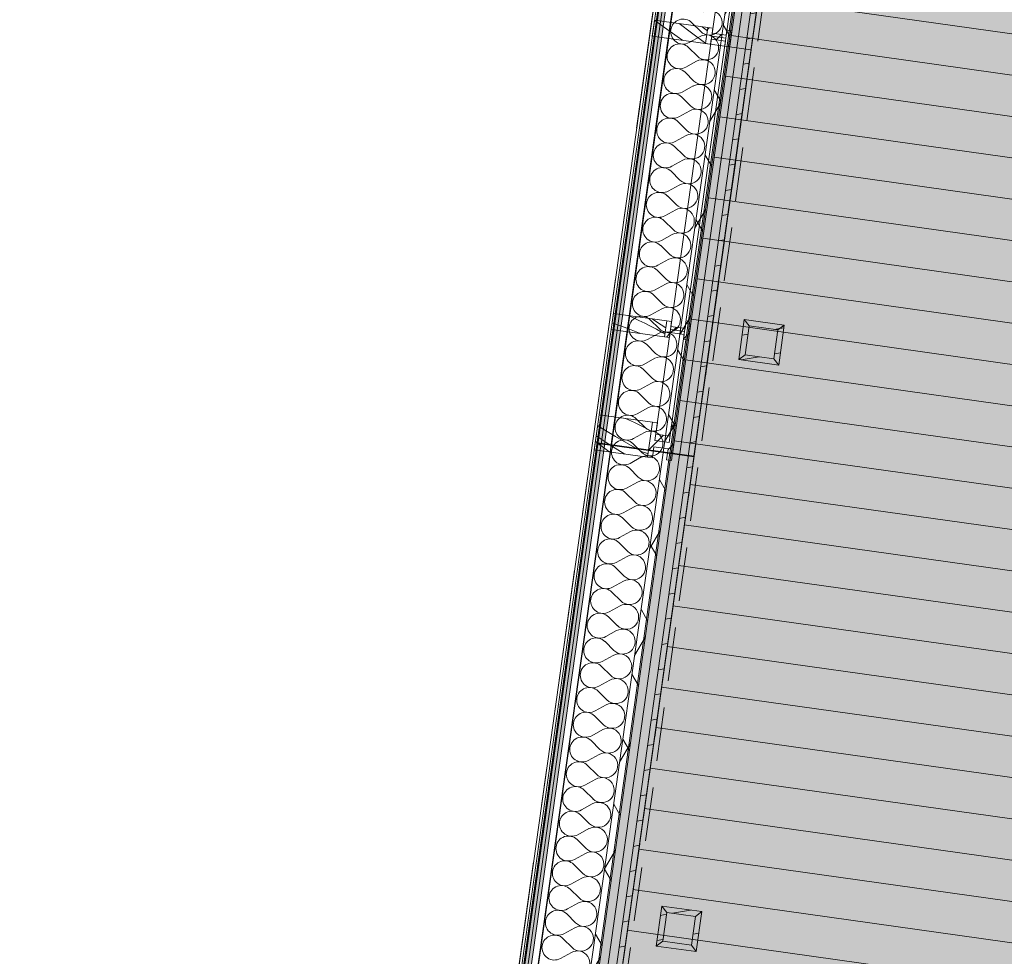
# Model space of a CAD drawing. Header units: millimetres. Extents: x 74467 to 235410, y -65 to 114857.
# Tile 29 of 256: x 93610 to 97268, y 76176 to 79655. Entities that reach past the tile are written whole.
import ezdxf
from ezdxf.enums import TextEntityAlignment as Align

# ---------------------------------------------------------------- set-up
doc = ezdxf.new("R2010")
doc.units = ezdxf.units.MM
doc.header["$MEASUREMENT"] = 0
for name, pattern in [('Katkend topelt', [1093.611073, 529.166651, -211.666656, 141.111112, -211.666656]), ('Katkend varjatud', [300, 200, -100]), ('Wipeout_Contour', [1000, 0, -1000])]:
    doc.linetypes.add(name, pattern=pattern)
for name, color, linetype in [('00 Kunstikonkursi LÜ jaoks asendi 2D', 7, 'Continuous'), ('00 Teljed.AR', 7, 'Continuous'), ('1232 Välisseinad.AR', 7, 'Continuous'), ('1235 Vahelaed.AR', 7, 'Continuous'), ('1244 Fassaadivarustus.AR', 7, 'Continuous'), ('1245 Klaasfassaadid.AR', 7, 'Continuous'), ('1253 Terrassipostid.AR', 7, 'Continuous'), ('1253 Välisterrassid.AR', 7, 'Continuous'), ('1326 Seinapinnad.SA', 7, 'Continuous'), ('9350 Netopind.AR', 7, 'Continuous'), ('Aken', 7, 'Continuous')]:
    doc.layers.add(name, color=color, linetype=linetype)
doc.styles.add('GENERATED_STYLE_3', font='txt')
pattern_1 = [(10, (0, 0), (-15.628336, 88.632695), [])]
pattern_2 = [(45, (0, 0), (-176.7767, 176.7767), []), (45, (-35.36, 35.36), (-176.7767, 176.7767), []), (45, (-70.7, 70.7), (-176.7767, 176.7767), [])]
pattern_3 = [(0, (0, 0), (0, 75), [0, -75])]

# ---------------------------------------------------------------- blocks, each defined once
blk = doc.blocks.new('Slab_2_1', base_point=(97924.2, 91486.6))
at = {"layer": '1253 Välisterrassid.AR', "linetype": 'Continuous', "lineweight": 13, "true_color": 0xcdcecd}
h = blk.add_hatch(dxfattribs=at)
h.set_pattern_fill('Põrandalaud_0001', color=254, style=0, pattern_type=2)
h.set_pattern_definition([(352, (109408.39, 80356.21), (21.1543, 150.5207), [])])
h.paths.add_polyline_path([(97924.2, 91486.6), (94848.5, 69601.6), (97576.7, 69218.2), (100269, 88374.9), (121846.9, 85342.4), (119898.5, 71478.6), (121636.4, 71234.4), (123968.3, 87826.3)])
at = {"layer": '1253 Välisterrassid.AR', "color": 7, "linetype": 'Continuous', "lineweight": 13, "flags": 128}
blk.add_lwpolyline([(97924.2, 91486.6), (123968.3, 87826.3), (121636.4, 71234.4), (119898.5, 71478.6), (121846.9, 85342.4), (100269, 88374.9), (97576.7, 69218.2), (94848.5, 69601.6)], close=True, dxfattribs=at)
blk = doc.blocks.new('Slab_18_1', base_point=(93030.2, 94685.9))
at = {"color": 254, "linetype": 'Wipeout_Contour', "lineweight": 0, "ltscale": 774606.085274}
blk.add_wipeout([(93030.2, 94685.9), (90077.6, 73665.2), (95019, 72970.7), (98070.9, 94685.9), (96652.6, 94685.9), (94919.6, 94685.9)], dxfattribs=at).dxf.layer = '1235 Vahelaed.AR'
at = {"layer": '1235 Vahelaed.AR', "color": 7, "linetype": 'Continuous', "lineweight": 13, "flags": 128}
blk.add_lwpolyline([(97860.1, 93185.9), (95019, 72970.7)], dxfattribs=at)
blk = doc.blocks.new('Beam_1_1', base_point=(94892.1, 71923.8))
at = {"layer": '1244 Fassaadivarustus.AR', "color": 7, "linetype": 'Katkend varjatud', "lineweight": 13}
for p, q in [((95292.5, 74772.7), (96281.3, 81808.4)), ((95684.2, 74822.6), (96658.6, 81755.4))]:
    blk.add_line(p, q, dxfattribs=at)
blk = doc.blocks.new('Beam_2_1', base_point=(95366.6, 75300.3))
at = {"color": 254, "linetype": 'Wipeout_Contour', "lineweight": 0, "ltscale": 490633.545521}
blk.add_wipeout([(95366.6, 75300.3), (95724.1, 75250), (96115.3, 78033.3), (95757.8, 78083.6)], dxfattribs=at).dxf.layer = '1244 Fassaadivarustus.AR'
at = {"layer": '1244 Fassaadivarustus.AR', "color": 7, "linetype": 'Katkend varjatud', "lineweight": 13}
for p, q in [((95757.8, 78083.6), (96350.9, 82303.9)), ((96115.3, 78033.3), (96708.4, 82253.6))]:
    blk.add_line(p, q, dxfattribs=at)
at = {"layer": '1244 Fassaadivarustus.AR', "color": 7, "linetype": 'Continuous', "lineweight": 13}
for p, q in [((95366.6, 75300.3), (95757.8, 78083.6)), ((95724.1, 75250), (96115.3, 78033.3))]:
    blk.add_line(p, q, dxfattribs=at)
at = {"layer": '1244 Fassaadivarustus.AR', "color": 7, "linetype": 'Continuous', "lineweight": 15}
for p, q in [((95757.8, 78083.6), (95757.5, 78081.4)), ((95757.5, 78081.4), (96115, 78031.2)), ((96115.3, 78033.3), (95757.8, 78083.6)), ((96115, 78031.2), (96115.3, 78033.3))]:
    blk.add_line(p, q, dxfattribs=at)
blk = doc.blocks.new('Fuajee_garderoob_RG 102_9_1', base_point=(90352.1, 74827.7))
at = {"layer": '9350 Netopind.AR', "color": 7, "linetype": 'Continuous', "lineweight": 13, "flags": 128}
blk.add_lwpolyline([(92830.8, 93185.9), (89968.3, 72815.5), (94909.7, 72121.1), (95368.5, 75385.5), (94962.5, 75442.6), (95018.2, 75838.7), (95424.2, 75781.7), (96134, 80832), (95728, 80889.1), (95783.6, 81285.2), (96189.6, 81228.1), (96899.4, 86278.5), (96493.4, 86335.6), (96549.1, 86731.7), (96955.1, 86674.6), (97678.8, 91824), (97272.8, 91881.1), (97328.5, 92277.2), (97724.6, 92221.5), (97860.1, 93185.9)], close=True, dxfattribs=at)
blk = doc.blocks.new('Rhombus Window Opening 24')
at = {"layer": 'Aken', "color": 7, "linetype": 'Continuous', "lineweight": 13}
for p, q in [((-3500.5, 3), (3500.5, 3)), ((-3500.5, 0), (3500.5, 0))]:
    blk.add_line(p, q, dxfattribs=at)
at = {"layer": 'Aken', "color": 7, "linetype": 'Continuous', "lineweight": 15}
for p, q in [((-3500.5, 0), (-3500.5, 3)), ((3500.5, 0), (3500.5, 3))]:
    blk.add_line(p, q, dxfattribs=at)
blk = doc.blocks.new('Wall_536_1', base_point=(94912.5, 72069.2))
at = {"layer": 'Aken', "color": 7, "linetype": 'Continuous', "lineweight": 13, "zscale": 1000, "rotation": 82.00000003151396}
for p in [(96350.2, 82298.8), (95863, 78832.3), (95399.8, 75535.9)]:
    blk.add_blockref('Rhombus Window Opening 24', p, dxfattribs=at)
blk = doc.blocks.new('Column_32_1', base_point=(96119, 76199))
at = {"layer": '1253 Terrassipostid.AR', "linetype": 'Continuous', "lineweight": 13, "true_color": 0x8c8d8c}
h = blk.add_hatch(dxfattribs=at)
h.set_pattern_fill('Puit_0001', color=252, style=0, pattern_type=2)
h.set_pattern_definition(pattern_1)
h.paths.add_polyline_path([(95995.6, 76362.8), (95974.7, 76214.2), (95998.5, 76232.1), (96013.5, 76339.1)])
h = blk.add_hatch(dxfattribs=at)
h.set_pattern_fill('Puit_0001', color=252, style=0, pattern_type=2)
h.set_pattern_definition(pattern_1)
h.paths.add_polyline_path([(96144.2, 76341.9), (95995.6, 76362.8), (96013.5, 76339.1), (96120.4, 76324)])
h = blk.add_hatch(dxfattribs=at)
h.set_pattern_fill('Puit_0001', color=252, style=0, pattern_type=2)
h.set_pattern_definition(pattern_1)
h.paths.add_polyline_path([(96123.3, 76193.4), (96144.2, 76341.9), (96120.4, 76324), (96105.4, 76217.1)])
h = blk.add_hatch(dxfattribs=at)
h.set_pattern_fill('Puit_0001', color=252, style=0, pattern_type=2)
h.set_pattern_definition(pattern_1)
h.paths.add_polyline_path([(95974.7, 76214.2), (96123.3, 76193.4), (96105.4, 76217.1), (95998.5, 76232.1)])
at = {"layer": '1253 Terrassipostid.AR', "color": 7, "linetype": 'Continuous', "lineweight": 13, "flags": 128}
for points in [[(95995.6, 76362.8), (95974.7, 76214.2)], [(96144.2, 76341.9), (95995.6, 76362.8)], [(95995.6, 76362.8), (96013.5, 76339.1)], [(95998.5, 76232.1), (96013.5, 76339.1)], [(96013.5, 76339.1), (96120.4, 76324)], [(96120.4, 76324), (96105.4, 76217.1)], [(96144.2, 76341.9), (96120.4, 76324)], [(96123.3, 76193.4), (96144.2, 76341.9)], [(95974.7, 76214.2), (95998.5, 76232.1)], [(95974.7, 76214.2), (96123.3, 76193.4)], [(96105.4, 76217.1), (95998.5, 76232.1)], [(96105.4, 76217.1), (96123.3, 76193.4)]]:
    blk.add_lwpolyline(points, dxfattribs=at)
blk = doc.blocks.new('Column_34_1', base_point=(96425.2, 78377.6))
at = {"layer": '1253 Terrassipostid.AR', "linetype": 'Continuous', "lineweight": 13, "true_color": 0x8c8d8c}
h = blk.add_hatch(dxfattribs=at)
h.set_pattern_fill('Puit_0001', color=252, style=0, pattern_type=2)
h.set_pattern_definition(pattern_1)
h.paths.add_polyline_path([(96301.8, 78541.4), (96280.9, 78392.8), (96304.6, 78410.7), (96319.7, 78517.6)])
h = blk.add_hatch(dxfattribs=at)
h.set_pattern_fill('Puit_0001', color=252, style=0, pattern_type=2)
h.set_pattern_definition(pattern_1)
h.paths.add_polyline_path([(96450.3, 78520.5), (96301.8, 78541.4), (96319.7, 78517.6), (96426.6, 78502.6)])
h = blk.add_hatch(dxfattribs=at)
h.set_pattern_fill('Puit_0001', color=252, style=0, pattern_type=2)
h.set_pattern_definition(pattern_1)
h.paths.add_polyline_path([(96429.5, 78372), (96450.3, 78520.5), (96426.6, 78502.6), (96411.6, 78395.7)])
h = blk.add_hatch(dxfattribs=at)
h.set_pattern_fill('Puit_0001', color=252, style=0, pattern_type=2)
h.set_pattern_definition(pattern_1)
h.paths.add_polyline_path([(96280.9, 78392.8), (96429.5, 78372), (96411.6, 78395.7), (96304.6, 78410.7)])
at = {"layer": '1253 Terrassipostid.AR', "color": 7, "linetype": 'Continuous', "lineweight": 13, "flags": 128}
for points in [[(96301.8, 78541.4), (96280.9, 78392.8)], [(96450.3, 78520.5), (96301.8, 78541.4)], [(96301.8, 78541.4), (96319.7, 78517.6)], [(96304.6, 78410.7), (96319.7, 78517.6)], [(96319.7, 78517.6), (96426.6, 78502.6)], [(96426.6, 78502.6), (96411.6, 78395.7)], [(96450.3, 78520.5), (96426.6, 78502.6)], [(96429.5, 78372), (96450.3, 78520.5)], [(96280.9, 78392.8), (96304.6, 78410.7)], [(96280.9, 78392.8), (96429.5, 78372)], [(96411.6, 78395.7), (96304.6, 78410.7)], [(96411.6, 78395.7), (96429.5, 78372)]]:
    blk.add_lwpolyline(points, dxfattribs=at)
blk = doc.blocks.new('Beam_100_1', base_point=(94901.4, 71990.1))
at = {"layer": '1244 Fassaadivarustus.AR', "color": 7, "linetype": 'Katkend varjatud', "lineweight": 13}
for p, q in [((94901.4, 71990.1), (95969.9, 79592.8)), ((96327.4, 79542.5), (95969.9, 79592.8)), ((95258.9, 71939.9), (96327.4, 79542.5))]:
    blk.add_line(p, q, dxfattribs=at)
blk = doc.blocks.new('*X3544')
at = {"layer": '1245 Klaasfassaadid.AR', "color": 7, "linetype": 'Continuous', "lineweight": 13}
for p, q in [((95996.6, 79632.4), (95968.2, 79652.7)), ((96105.2, 79606.4), (96059.9, 79640.7)), ((96060.6, 79586.7), (95996.6, 79632.4)), ((96158.2, 79567.1), (96105.2, 79606.4)), ((96164.6, 79613.1), (96144.9, 79628.8)), ((96072.2, 79578.4), (96060.6, 79586.7))]:
    blk.add_line(p, q, dxfattribs=at)
blk = doc.blocks.new('*X3548')
at = {"layer": '1245 Klaasfassaadid.AR', "color": 7, "linetype": 'Continuous', "lineweight": 13}
for p, q in [((95869.6, 78556.7), (95887.4, 78548.7)), ((95887.4, 78548.7), (95909.7, 78538.3)), ((95909.7, 78538.3), (95931.7, 78527.6)), ((95975.5, 78533.2), (95959.5, 78544)), ((95810.2, 78528.4), (95824.8, 78523.9)), ((95824.8, 78523.9), (95869.1, 78508.1)), ((95869.1, 78508.1), (95912.6, 78490.3)), ((95931.7, 78527.6), (95953.6, 78516.4)), ((95953.6, 78516.4), (95975.3, 78505)), ((95975.3, 78505), (95996.8, 78493.2)), ((96009.7, 78510.5), (95975.5, 78533.2)), ((95912.6, 78490.3), (95913.5, 78489.9)), ((96006.5, 78488.4), (95996.8, 78493.2)), ((96006.6, 78488.4), (96006.5, 78488.4))]:
    blk.add_line(p, q, dxfattribs=at)
blk = doc.blocks.new('*X3551')
at = {"layer": '1245 Klaasfassaadid.AR', "color": 7, "linetype": 'Continuous', "lineweight": 13}
for p, q in [((95894.1, 78159.4), (95860.3, 78173.7)), ((95774.1, 78136.8), (95756.7, 78147.5)), ((95823.2, 78107.4), (95774.1, 78136.8)), ((95933.7, 78139.5), (95894.1, 78159.4)), ((95955.7, 78126.6), (95933.7, 78139.5)), ((95806.2, 78074), (95751.3, 78109.1)), ((95872.5, 78078.6), (95823.2, 78107.4)), ((95759.4, 78079.5), (95748.3, 78087.7)), ((95793.2, 78054.9), (95759.4, 78079.5)), ((95857.9, 78041.5), (95806.2, 78074)), ((95922.3, 78050.4), (95872.5, 78078.6)), ((95800.5, 78049.5), (95793.2, 78054.9)), ((95942.6, 78043.6), (95922.3, 78050.4)), ((95944, 78043.1), (95942.6, 78043.6))]:
    blk.add_line(p, q, dxfattribs=at)
blk = doc.blocks.new('Curtain Wall_31_1')
at = {"layer": '1245 Klaasfassaadid.AR', "linetype": 'Continuous', "lineweight": 0, "true_color": 0x000000}
h = blk.add_hatch(dxfattribs=at)
h.set_pattern_fill('Alumiinium_0001', color=178, style=0, pattern_type=2)
h.set_pattern_definition(pattern_2)
h.paths.add_polyline_path([(96176.4, 79563.8), (96179, 79582.6), (96205.3, 79578.9), (96208.3, 79600.7), (96182.1, 79604.4), (96184.7, 79623.2), (96166.4, 79625.8), (96158.1, 79566.3)])
h = blk.add_hatch(dxfattribs=at)
h.set_pattern_fill('Alumiinium_0001', color=178, style=0, pattern_type=2)
h.set_pattern_definition(pattern_2)
h.paths.add_polyline_path([(96239, 79574.2), (96242.1, 79595.9), (96234.6, 79597), (96208.3, 79600.7), (96205.3, 79578.9), (96231.5, 79575.2)])
h = blk.add_hatch(dxfattribs=at)
h.set_pattern_fill('Alumiinium_0001', color=178, style=0, pattern_type=2)
h.set_pattern_definition(pattern_2)
h.paths.add_polyline_path([(96247.2, 79553.8), (96255.5, 79613.2), (96237.2, 79615.8), (96234.6, 79597), (96242.1, 79595.9), (96239, 79574.2), (96231.5, 79575.2), (96228.9, 79556.4)])
h = blk.add_hatch(dxfattribs=at)
h.set_pattern_fill('Alumiinium_0001', color=178, style=0, pattern_type=2)
h.set_pattern_definition(pattern_2)
h.paths.add_polyline_path([(96023.3, 78474.5), (96025.9, 78493.3), (96052.2, 78489.6), (96055.2, 78511.4), (96029, 78515.1), (96031.6, 78533.9), (96013.3, 78536.5), (96005, 78477.1)])
h = blk.add_hatch(dxfattribs=at)
h.set_pattern_fill('Alumiinium_0001', color=178, style=0, pattern_type=2)
h.set_pattern_definition(pattern_2)
h.paths.add_polyline_path([(96085.9, 78484.9), (96089, 78506.6), (96081.5, 78507.7), (96055.2, 78511.4), (96052.2, 78489.6), (96078.4, 78485.9)])
h = blk.add_hatch(dxfattribs=at)
h.set_pattern_fill('Alumiinium_0001', color=178, style=0, pattern_type=2)
h.set_pattern_definition(pattern_2)
h.paths.add_polyline_path([(96094.1, 78464.5), (96102.4, 78523.9), (96084.1, 78526.5), (96081.5, 78507.7), (96089, 78506.6), (96085.9, 78484.9), (96078.4, 78485.9), (96075.8, 78467.1)])
h = blk.add_hatch(dxfattribs=at)
h.set_pattern_fill('Alumiinium_0001', color=178, style=0, pattern_type=2)
h.set_pattern_definition(pattern_2)
h.paths.add_polyline_path([(95960.4, 78027.1), (95966.2, 78068.2), (95992.4, 78064.5), (95999.1, 78112.2), (95972.9, 78115.9), (95978.7, 78157), (95960.4, 78159.6), (95942.1, 78029.6)])
h = blk.add_hatch(dxfattribs=at)
h.set_pattern_fill('Alumiinium_0001', color=178, style=0, pattern_type=2)
h.set_pattern_definition(pattern_2)
h.paths.add_polyline_path([(96031.2, 78017.1), (96049.5, 78147.1), (96031.1, 78149.7), (96025.4, 78108.5), (96032.9, 78107.4), (96026.2, 78059.8), (96018.7, 78060.9), (96012.9, 78019.7)])
h = blk.add_hatch(dxfattribs=at)
h.set_pattern_fill('Alumiinium_0001', color=178, style=0, pattern_type=2)
h.set_pattern_definition(pattern_2)
h.paths.add_polyline_path([(96026.2, 78059.8), (96032.9, 78107.4), (96025.4, 78108.5), (95999.1, 78112.2), (95992.4, 78064.5), (96018.7, 78060.9)])
at = {"layer": '1245 Klaasfassaadid.AR', "color": 7, "linetype": 'Continuous', "lineweight": 13}
for p, q in [((95968.4, 79653.6), (95960, 79594.2)), ((96166.4, 79625.8), (96158.1, 79566.3)), ((96184.7, 79623.2), (96182.1, 79604.4)), ((96237.2, 79615.8), (96234.6, 79597)), ((96237.2, 79615.8), (96255.5, 79613.2)), ((96255.5, 79613.2), (96247.2, 79553.8)), ((96179, 79582.6), (96176.4, 79563.8)), ((96231.5, 79575.2), (96228.9, 79556.4)), ((96228.9, 79556.4), (96247.2, 79553.8)), ((95815.3, 78564.3), (95806.9, 78504.9)), ((96013.3, 78536.5), (96005, 78477.1)), ((96031.6, 78533.9), (96029, 78515.1)), ((96084.1, 78526.5), (96081.5, 78507.7)), ((96084.1, 78526.5), (96102.4, 78523.9)), ((96102.4, 78523.9), (96094.1, 78464.5)), ((96025.9, 78493.3), (96023.3, 78474.5)), ((96078.4, 78485.9), (96075.8, 78467.1)), ((96075.8, 78467.1), (96094.1, 78464.5)), ((95762.3, 78187.4), (95744, 78057.5)), ((95960.4, 78159.6), (95942.1, 78029.6)), ((95978.7, 78157), (95972.9, 78115.9)), ((96031.1, 78149.7), (96025.4, 78108.5)), ((96031.1, 78149.7), (96049.5, 78147.1)), ((96049.5, 78147.1), (96031.2, 78017.1)), ((95966.2, 78068.2), (95960.4, 78027.1)), ((96018.7, 78060.9), (96012.9, 78019.7)), ((96012.9, 78019.7), (96031.2, 78017.1))]:
    blk.add_line(p, q, dxfattribs=at)
at = {"layer": '1245 Klaasfassaadid.AR', "color": 7, "linetype": 'Continuous', "lineweight": 13, "flags": 128}
for points in [[(96386.1, 80675.4), (96333.7, 80682.8), (96180.6, 79593.5), (96233, 79586.1)], [(96233, 79586.1), (96180.6, 79593.5), (96027.5, 78504.2), (96080, 78496.8)], [(96080, 78496.8), (96027.5, 78504.2), (95969.6, 78092.1), (96022, 78084.7)]]:
    blk.add_lwpolyline(points, close=True, dxfattribs=at)
for points in [[(95968.4, 79653.6), (96166.4, 79625.8), (96184.7, 79623.2)], [(96182.1, 79604.4), (96208.3, 79600.7), (96234.6, 79597)], [(95960, 79594.2), (96158.1, 79566.3), (96176.4, 79563.8)], [(96179, 79582.6), (96205.3, 79578.9), (96231.5, 79575.2)], [(95815.3, 78564.3), (96013.3, 78536.5), (96031.6, 78533.9)], [(95806.9, 78504.9), (96005, 78477.1), (96023.3, 78474.5)], [(96029, 78515.1), (96055.2, 78511.4), (96081.5, 78507.7)], [(96025.9, 78493.3), (96052.2, 78489.6), (96078.4, 78485.9)], [(95762.3, 78187.4), (95960.4, 78159.6), (95978.7, 78157)], [(95972.9, 78115.9), (95999.1, 78112.2), (96025.4, 78108.5)], [(95966.2, 78068.2), (95992.4, 78064.5), (96018.7, 78060.9)], [(95744, 78057.5), (95942.1, 78029.6), (95960.4, 78027.1)]]:
    blk.add_lwpolyline(points, dxfattribs=at)
at = {"layer": '1245 Klaasfassaadid.AR', "linetype": 'Continuous', "lineweight": 0}
for name in ['*X3544', '*X3548', '*X3551']:
    blk.add_blockref(name, (0, 0), dxfattribs=at)
blk = doc.blocks.new('*X3567')
at = {"layer": '1232 Välisseinad.AR', "color": 252, "linetype": 'Continuous', "lineweight": 13, "true_color": 0x8c8d8c}
for p, q in [((96140.2, 79611.1), (96107.3, 79643.8)), ((96137.6, 79592.7), (96096.9, 79570.3)), ((96127.3, 79519.1), (96094.4, 79551.9)), ((96124.7, 79500.7), (96084, 79478.3)), ((96114.3, 79427.2), (96081.4, 79459.9)), ((96111.8, 79408.8), (96071.1, 79386.4)), ((96101.4, 79335.2), (96068.5, 79368)), ((96098.8, 79316.8), (96058.2, 79294.4)), ((96088.5, 79243.3), (96055.6, 79276)), ((96085.9, 79224.9), (96045.3, 79202.4)), ((96075.6, 79151.3), (96042.7, 79184.1)), ((96073, 79132.9), (96032.3, 79110.5)), ((96062.6, 79059.3), (96029.7, 79092.1)), ((96060.1, 79041), (96019.4, 79018.5)), ((96049.7, 78967.4), (96016.8, 79000.2)), ((96047.1, 78949), (96006.5, 78926.6)), ((96036.8, 78875.4), (96003.9, 78908.2)), ((96034.2, 78857.1), (95993.6, 78834.6)), ((96023.9, 78783.5), (95991, 78816.2)), ((96021.3, 78765.1), (95980.6, 78742.7)), ((96011, 78691.5), (95978.1, 78724.3)), ((96008.4, 78673.1), (95967.7, 78650.7)), ((95998, 78599.6), (95965.1, 78632.3)), ((95995.4, 78581.2), (95954.8, 78558.8)), ((95985.1, 78507.6), (95952.2, 78540.4)), ((95982.5, 78489.2), (95941.9, 78466.8)), ((95972.2, 78415.7), (95939.3, 78448.4)), ((95969.6, 78397.3), (95928.9, 78374.9)), ((95959.3, 78323.7), (95926.4, 78356.5)), ((95956.7, 78305.3), (95916, 78282.9)), ((95946.3, 78231.8), (95913.4, 78264.5)), ((95943.8, 78213.4), (95903.1, 78191)), ((95933.4, 78139.8), (95900.5, 78172.6)), ((95930.8, 78121.4), (95890.2, 78099)), ((95920.5, 78047.9), (95887.6, 78080.6)), ((95917.9, 78029.5), (95877.3, 78007.1)), ((95907.6, 77955.9), (95874.7, 77988.7)), ((95905, 77937.5), (95864.3, 77915.1)), ((95894.6, 77864), (95861.7, 77896.7)), ((95892.1, 77845.6), (95851.4, 77823.1)), ((95881.7, 77772), (95848.8, 77804.8)), ((95879.1, 77753.6), (95838.5, 77731.2)), ((95868.8, 77680), (95835.9, 77712.8)), ((95866.2, 77661.7), (95825.6, 77639.2)), ((95855.9, 77588.1), (95823, 77620.8)), ((95853.3, 77569.7), (95812.6, 77547.3)), ((95843, 77496.1), (95810.1, 77528.9)), ((95840.4, 77477.7), (95799.7, 77455.3)), ((95830, 77404.2), (95797.1, 77436.9)), ((95827.4, 77385.8), (95786.8, 77363.4)), ((95817.1, 77312.2), (95784.2, 77345)), ((95814.5, 77293.8), (95773.9, 77271.4)), ((95804.2, 77220.3), (95771.3, 77253)), ((95801.6, 77201.9), (95760.9, 77179.5)), ((95791.3, 77128.3), (95758.4, 77161.1)), ((95788.7, 77109.9), (95748, 77087.5)), ((95778.3, 77036.4), (95745.4, 77069.1)), ((95775.8, 77018), (95735.1, 76995.6)), ((95765.4, 76944.4), (95732.5, 76977.2)), ((95762.8, 76926), (95722.2, 76903.6)), ((95752.5, 76852.5), (95719.6, 76885.2)), ((95749.9, 76834.1), (95709.2, 76811.7)), ((95739.6, 76760.5), (95706.7, 76793.3)), ((95737, 76742.1), (95696.3, 76719.7)), ((95726.6, 76668.6), (95693.7, 76701.3)), ((95724.1, 76650.2), (95683.4, 76627.8)), ((95713.7, 76576.6), (95680.8, 76609.4)), ((95711.1, 76558.2), (95670.5, 76535.8)), ((95700.8, 76484.7), (95667.9, 76517.4)), ((95698.2, 76466.3), (95657.6, 76443.8)), ((95687.9, 76392.7), (95655, 76425.5)), ((95685.3, 76374.3), (95644.6, 76351.9)), ((95675, 76300.7), (95642, 76333.5)), ((95672.4, 76282.4), (95631.7, 76259.9)), ((95662, 76208.8), (95629.1, 76241.5)), ((95659.4, 76190.4), (95618.8, 76168))]:
    blk.add_line(p, q, dxfattribs=at)
for centre, start, end in [((96172.9, 79644), 225.1301, 118.8699), ((96074.5, 79610.9), 45.1301, 172), ((96074.5, 79610.9), 172, 298.8699), ((96061.6, 79519), 45.1301, 172), ((96160, 79552), 225.1301, 118.8699), ((96061.6, 79519), 172, 298.8699), ((96147.1, 79460.1), 225.1301, 118.8699), ((96048.7, 79427), 45.1301, 172), ((96048.7, 79427), 172, 298.8699), ((96035.8, 79335.1), 45.1301, 172), ((96134.2, 79368.1), 225.1301, 118.8699), ((96035.8, 79335.1), 172, 298.8699), ((96121.3, 79276.2), 225.1301, 118.8699), ((96022.8, 79243.1), 45.1301, 172), ((96022.8, 79243.1), 172, 298.8699), ((96009.9, 79151.2), 45.1301, 172), ((96108.3, 79184.2), 225.1301, 118.8699), ((96009.9, 79151.2), 172, 298.8699), ((96095.4, 79092.3), 225.1301, 118.8699), ((95997, 79059.2), 45.1301, 172), ((95997, 79059.2), 172, 298.8699), ((95984.1, 78967.2), 45.1301, 172), ((96082.5, 79000.3), 225.1301, 118.8699), ((95984.1, 78967.2), 172, 298.8699), ((96069.6, 78908.3), 225.1301, 118.8699), ((95971.1, 78875.3), 45.1301, 172), ((95971.1, 78875.3), 172, 298.8699), ((96056.6, 78816.4), 225.1301, 118.8699), ((95958.2, 78783.3), 45.1301, 172), ((95958.2, 78783.3), 172, 298.8699), ((96043.7, 78724.4), 225.1301, 118.8699), ((95945.3, 78691.4), 45.1301, 172), ((95945.3, 78691.4), 172, 298.8699), ((96030.8, 78632.5), 225.1301, 118.8699), ((95932.4, 78599.4), 45.1301, 172), ((95932.4, 78599.4), 172, 298.8699), ((96017.9, 78540.5), 225.1301, 118.8699), ((95919.5, 78507.5), 45.1301, 172), ((95919.5, 78507.5), 172, 298.8699), ((96004.9, 78448.6), 225.1301, 118.8699), ((95906.5, 78415.5), 45.1301, 172), ((95906.5, 78415.5), 172, 298.8699), ((95992, 78356.6), 225.1301, 118.8699), ((95893.6, 78323.6), 45.1301, 172), ((95893.6, 78323.6), 172, 298.8699), ((95979.1, 78264.7), 225.1301, 118.8699), ((95880.7, 78231.6), 45.1301, 172), ((95880.7, 78231.6), 172, 298.8699), ((95966.2, 78172.7), 225.1301, 118.8699), ((95867.8, 78139.7), 45.1301, 172), ((95867.8, 78139.7), 172, 298.8699), ((95953.2, 78080.8), 225.1301, 118.8699), ((95854.8, 78047.7), 45.1301, 172), ((95854.8, 78047.7), 172, 298.8699), ((95940.3, 77988.8), 225.1301, 118.8699), ((95841.9, 77955.8), 45.1301, 172), ((95841.9, 77955.8), 172, 298.8699), ((95927.4, 77896.9), 225.1301, 118.8699), ((95829, 77863.8), 45.1301, 172), ((95829, 77863.8), 172, 298.8699), ((95914.5, 77804.9), 225.1301, 118.8699), ((95816.1, 77771.9), 45.1301, 172), ((95816.1, 77771.9), 172, 298.8699), ((95901.6, 77713), 225.1301, 118.8699), ((95803.1, 77679.9), 45.1301, 172), ((95803.1, 77679.9), 172, 298.8699), ((95888.6, 77621), 225.1301, 118.8699), ((95790.2, 77587.9), 45.1301, 172), ((95790.2, 77587.9), 172, 298.8699), ((95875.7, 77529), 225.1301, 118.8699), ((95777.3, 77496), 45.1301, 172), ((95777.3, 77496), 172, 298.8699), ((95862.8, 77437.1), 225.1301, 118.8699), ((95764.4, 77404), 45.1301, 172), ((95764.4, 77404), 172, 298.8699), ((95849.9, 77345.1), 225.1301, 118.8699), ((95751.4, 77312.1), 45.1301, 172), ((95751.4, 77312.1), 172, 298.8699), ((95836.9, 77253.2), 225.1301, 118.8699), ((95738.5, 77220.1), 45.1301, 172), ((95738.5, 77220.1), 172, 298.8699), ((95824, 77161.2), 225.1301, 118.8699), ((95725.6, 77128.2), 45.1301, 172), ((95725.6, 77128.2), 172, 298.8699), ((95811.1, 77069.3), 225.1301, 118.8699), ((95712.7, 77036.2), 45.1301, 172), ((95712.7, 77036.2), 172, 298.8699), ((95798.2, 76977.3), 225.1301, 118.8699), ((95699.8, 76944.3), 45.1301, 172), ((95699.8, 76944.3), 172, 298.8699), ((95785.2, 76885.4), 225.1301, 118.8699), ((95686.8, 76852.3), 45.1301, 172), ((95686.8, 76852.3), 172, 298.8699), ((95772.3, 76793.4), 225.1301, 118.8699), ((95673.9, 76760.4), 45.1301, 172), ((95673.9, 76760.4), 172, 298.8699), ((95759.4, 76701.5), 225.1301, 118.8699), ((95661, 76668.4), 45.1301, 172), ((95661, 76668.4), 172, 298.8699), ((95746.5, 76609.5), 225.1301, 118.8699), ((95648.1, 76576.5), 45.1301, 172), ((95648.1, 76576.5), 172, 298.8699), ((95733.6, 76517.6), 225.1301, 118.8699), ((95635.1, 76484.5), 45.1301, 172), ((95635.1, 76484.5), 172, 298.8699), ((95720.6, 76425.6), 225.1301, 118.8699), ((95622.2, 76392.5), 45.1301, 172), ((95622.2, 76392.5), 172, 298.8699), ((95707.7, 76333.6), 225.1301, 118.8699), ((95609.3, 76300.6), 45.1301, 172), ((95609.3, 76300.6), 172, 298.8699), ((95694.8, 76241.7), 225.1301, 118.8699), ((95596.4, 76208.6), 45.1301, 172), ((95596.4, 76208.6), 172, 298.8699), ((95681.9, 76149.7), 225.1301, 118.8699)]:
    blk.add_arc(centre, 46.4, start, end, dxfattribs=at)
blk = doc.blocks.new('Wall_919_1', base_point=(96350.9, 82303.9))
at = {"layer": '1232 Välisseinad.AR', "linetype": 'Continuous', "lineweight": 13, "true_color": 0x8c8d8c}
h = blk.add_hatch(dxfattribs=at)
h.set_pattern_fill('Kips_0001', color=252, style=0, pattern_type=2)
h.set_pattern_definition(pattern_3)
h.paths.add_polyline_path([(96350.9, 82303.9), (94917.4, 72103.8), (94929.8, 72102.1), (96363.3, 82302.1)])
h = blk.add_hatch(dxfattribs=at)
h.set_pattern_fill('Kips_0001', color=252, style=0, pattern_type=2)
h.set_pattern_definition(pattern_3)
h.paths.add_polyline_path([(96363.3, 82302.1), (94929.8, 72102.1), (94942.2, 72100.3), (96375.7, 82300.4)])
h = blk.add_hatch(dxfattribs=at)
h.set_pattern_fill('Insulatsioon_vill_0001', color=252, style=0, pattern_type=2)
h.set_pattern_definition([(60, (0, 0), (-129.90381, 75), []), (120, (0, 0), (129.90381, 75), [])])
h.paths.add_polyline_path([(95189.7, 72065.5), (96623.3, 82265.6), (96593.6, 82269.8), (95160, 72069.7)])
h = blk.add_hatch(dxfattribs=at)
h.set_pattern_fill('Puit_0001', color=252, style=0, pattern_type=2)
h.set_pattern_definition(pattern_1)
h.paths.add_polyline_path([(95273.9, 72053.7), (96707.4, 82253.8), (96686.6, 82256.7), (95253.1, 72056.6)])
at = {"layer": '1232 Välisseinad.AR', "color": 7, "linetype": 'Continuous', "lineweight": 13}
for p, q in [((96363.3, 82302.1), (94929.8, 72102.1)), ((96375.7, 82300.4), (94942.2, 72100.3)), ((96400.4, 82296.9), (94966.9, 72096.8)), ((95160, 72069.7), (96593.6, 82269.8)), ((95189.7, 72065.5), (96623.3, 82265.6)), ((95221.4, 72061.1), (96654.9, 82261.2)), ((95253.1, 72056.6), (96686.6, 82256.7))]:
    blk.add_line(p, q, dxfattribs=at)
at = {"layer": '1232 Välisseinad.AR', "color": 86, "linetype": 'Continuous', "lineweight": 25, "true_color": 0x107f01}
blk.add_line((96400.4, 82296.9), (94966.9, 72096.8), dxfattribs=at)
at = {"layer": '1232 Välisseinad.AR', "color": 7, "linetype": 'Continuous', "lineweight": 15, "flags": 128}
for points in [[(96350.9, 82303.9), (94917.4, 72103.8)], [(95273.9, 72053.7), (96707.4, 82253.8)]]:
    blk.add_lwpolyline(points, dxfattribs=at)
at = {"layer": '1232 Välisseinad.AR', "color": 7, "lineweight": 15}
blk.add_blockref('*X3567', (0, 0), dxfattribs=at)
blk = doc.blocks.new('Standard grid marker_4')
at = {"layer": '00 Teljed.AR', "color": 252, "linetype": 'Katkend topelt', "lineweight": 13, "true_color": 0x8c8d8c}
blk.add_line((8109.2, 0), (49760, 0), dxfattribs=at)
at = {"layer": '00 Teljed.AR', "color": 252, "lineweight": 13, "true_color": 0x8c8d8c, "style": 'GENERATED_STYLE_3'}
for tag, p in [('AC_MarkerText_1_0', (-55.7, -25.4)), ('AC_MarkerText_1_1', (58213.5, -25.4))]:
    blk.add_attdef(tag, text='', height=200, rotation=278, dxfattribs=at).set_placement(p, align=Align.TOP_CENTER)

msp = doc.modelspace()

# ---------------------------------------------------------------- block references
at = {"layer": '1253 Välisterrassid.AR', "color": 7, "linetype": 'Continuous', "lineweight": 13}
msp.add_blockref('Slab_2_1', (97924.2, 91486.6), dxfattribs=at)

# ---------------------------------------------------------------- next in the draw order: block references
at = {"layer": '1235 Vahelaed.AR', "color": 7, "linetype": 'Continuous', "lineweight": 13}
msp.add_blockref('Slab_18_1', (93030.2, 94685.9), dxfattribs=at)

# ---------------------------------------------------------------- next in the draw order: block references
at = {"layer": '1244 Fassaadivarustus.AR', "color": 7, "lineweight": 13}
msp.add_blockref('Beam_1_1', (94892.1, 71923.8), dxfattribs=at)

# ---------------------------------------------------------------- next in the draw order: block references
msp.add_blockref('Beam_2_1', (95366.6, 75300.3), dxfattribs=at)

# ---------------------------------------------------------------- next in the draw order: hatches: boundary and pattern name
at = {"layer": '00 Kunstikonkursi LÜ jaoks asendi 2D', "linetype": 'Continuous', "lineweight": 0, "true_color": 0x161513}
msp.add_hatch(color=168, dxfattribs=at).paths.add_polyline_path([(78643.2, 56207.4), (97573.7, 69203.1), (100257, 88361.1), (121836.4, 85338.7), (119894.5, 71474), (121631.9, 71230), (123957.8, 87832), (97910.8, 91471.6), (94845.4, 69585.2), (80740.1, 71575.3)])

# ---------------------------------------------------------------- next in the draw order: linework, layer by layer
at = {"layer": '00 Kunstikonkursi LÜ jaoks asendi 2D', "color": 7, "linetype": 'Continuous', "lineweight": 13, "flags": 128}
msp.add_lwpolyline([(85212.3, 103505.9), (80740.1, 71575.3), (94839, 69600.8), (97910.8, 91471.6), (123957.8, 87832), (121631.9, 71230), (139853.7, 71250.7), (139838.5, 103531.6)], close=True, dxfattribs=at)
at = {"layer": '9350 Netopind.AR', "color": 153, "linetype": 'Continuous', "lineweight": 0, "true_color": 0x7da59c, "flags": 128}
msp.add_lwpolyline([(92830.8, 93185.9), (89968.3, 72815.5), (94909.7, 72121.1), (95368.5, 75385.5), (94962.5, 75442.6), (95018.2, 75838.7), (95424.2, 75781.7), (96134, 80832), (95728, 80889.1), (95783.6, 81285.2), (96189.6, 81228.1), (96899.4, 86278.5), (96493.4, 86335.6), (96549.1, 86731.7), (96955.1, 86674.6), (97678.8, 91824), (97272.8, 91881.1), (97328.5, 92277.2), (97724.6, 92221.5), (97860.1, 93185.9)], close=True, dxfattribs=at)

# ---------------------------------------------------------------- next in the draw order: block references
at = {"layer": '00 Teljed.AR', "color": 7, "linetype": 'Continuous', "lineweight": 13, "zscale": 1000, "rotation": 82.0000000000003}
msp.add_blockref('Standard grid marker_4', (91881.4, 50645.1), dxfattribs=at)
at = {"layer": '1232 Välisseinad.AR', "color": 7, "lineweight": 15}
msp.add_blockref('Wall_919_1', (96350.9, 82303.9), dxfattribs=at)
at = {"layer": '1244 Fassaadivarustus.AR', "color": 7, "lineweight": 13}
msp.add_blockref('Beam_100_1', (94901.4, 71990.1), dxfattribs=at)
at = {"layer": '1245 Klaasfassaadid.AR', "linetype": 'Continuous', "lineweight": 0}
msp.add_blockref('Curtain Wall_31_1', (0, 0), dxfattribs=at)
at = {"layer": '1253 Terrassipostid.AR', "color": 7, "lineweight": 15}
for name, p in [('Column_34_1', (96425.2, 78377.6)), ('Column_32_1', (96119, 76199))]:
    msp.add_blockref(name, p, dxfattribs=at)
at = {"layer": '1326 Seinapinnad.SA', "color": 7, "lineweight": 15}
msp.add_blockref('Wall_536_1', (94912.5, 72069.2), dxfattribs=at)
at = {"layer": '9350 Netopind.AR', "color": 7, "linetype": 'Continuous', "lineweight": 13}
msp.add_blockref('Fuajee_garderoob_RG 102_9_1', (90352.1, 74827.7), dxfattribs=at)

doc.saveas('drawing.dxf')
